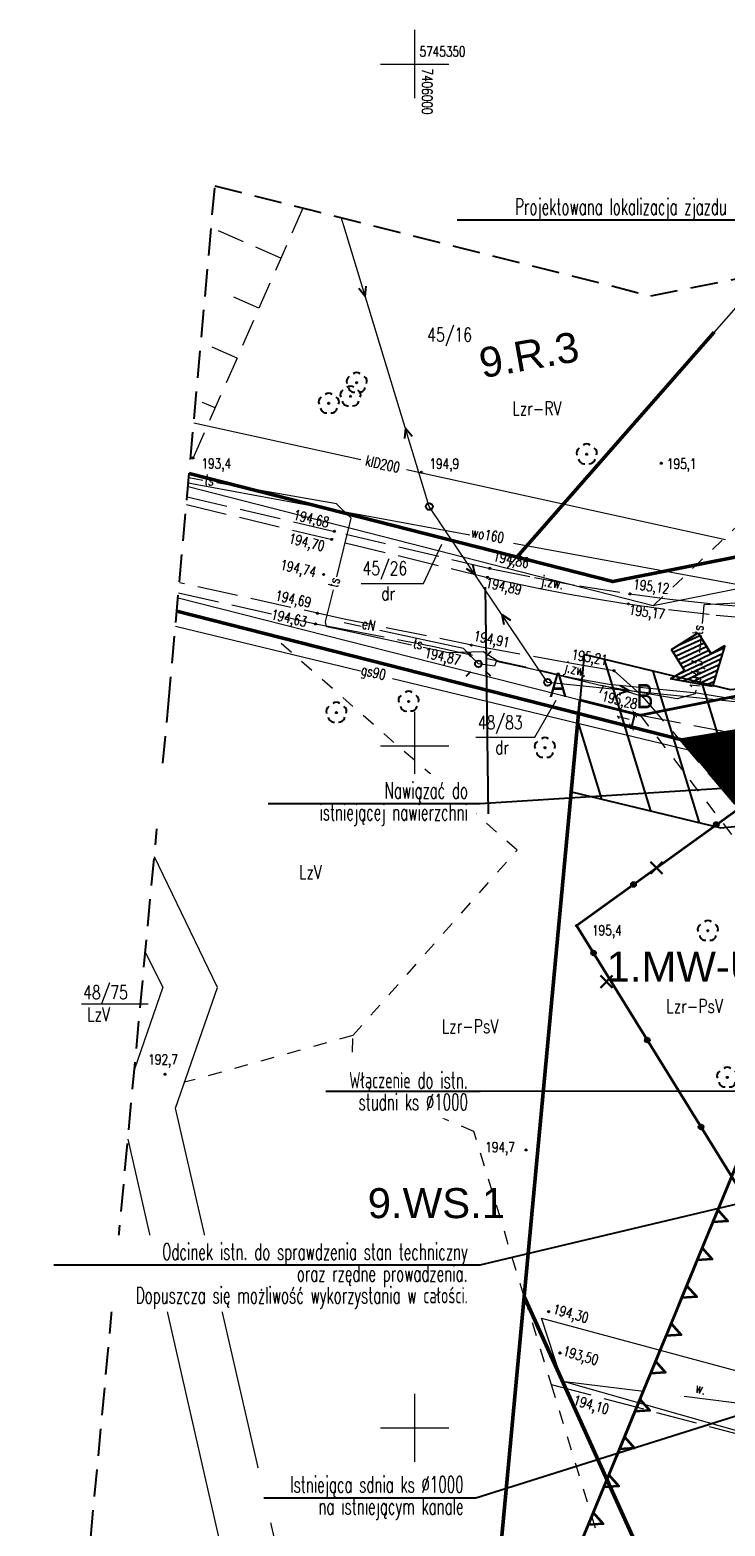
# Model space of a CAD drawing. Header units: centimetres. Extents: x 7405963 to 7406311, y 5744969 to 5745352.
# Tile 6 of 23: x 7405972 to 7406023, y 5745243 to 5745352. Entities that reach past the tile are written whole.
import ezdxf
from ezdxf import colors
from ezdxf.entities.mleader import LeaderData, LeaderLine
from ezdxf.enums import TextEntityAlignment as Align
from ezdxf.math import Vec2, Vec3

# ---------------------------------------------------------------- set-up
doc = ezdxf.new("R2010")
doc.units = ezdxf.units.CM
doc.header["$LTSCALE"] = 2
doc.header["$MEASUREMENT"] = 0
for name, pattern in [('0', [1.5, 1, -0.5]), ('1053', [2, 1.5, -0.5]), ('2', [2, 1.5, -0.5]), ('2217', [2, 1.5, -0.5]), ('2218', [1, 0.5, -0.5]), ('3901', [0]), ('5102', [0]), ('DOT2', [3.175, 0, -3.175]), ('PHANTOM2', [1.25, 0.625, -0.125, 0.125, -0.125, 0.125, -0.125])]:
    doc.linetypes.add(name, pattern=pattern)
for name, color, linetype, lineweight in [('__OPIS', 7, 'Continuous', 20), ('A-TEREN', 7, 'Continuous', 13), ('OPISY', 70, 'Continuous', 18), ('TEREN', 250, 'Continuous', 13), ('ZJAZD', 10, 'Continuous', 9)]:
    doc.layers.add(name, color=color, linetype=linetype, lineweight=lineweight)
for name, color, linetype in [('A-OPISY', 70, 'Continuous'), ('DRZEWA_LISCIASTE', 202, 'Continuous'), ('DZIALKI', 98, 'Continuous'), ('DZIALKI-OPIS', 98, 'Continuous'), ('ENERGIA', 10, 'Continuous'), ('ENERGIA-OPIS', 10, 'Continuous'), ('GAZ', 50, 'Continuous'), ('GAZ-OPIS', 7, 'Continuous'), ('JEZDNIA', 7, '1053'), ('JEZDNIA-OPIS', 7, '2'), ('KANALIZACJA', 36, 'Continuous'), ('KANALIZACJA-OPIS', 38, 'Continuous'), ('KONTURY', 98, '2217'), ('LATARNIE', 1, 'Continuous'), ('MDCP_nowa', 7, 'Continuous'), ('MPZP', 70, 'Continuous'), ('PLOT', 48, '3901'), ('ROW', 142, 'Continuous'), ('RZEDNE', 7, 'Continuous'), ('SIATKA', 7, 'Continuous'), ('SIATKA-OPIS', 7, 'Continuous'), ('SKARPA', 201, 'Continuous'), ('SLUPY', 1, 'Continuous'), ('TELEFON', 30, 'Continuous'), ('TELEFON-OPIS', 30, 'Continuous'), ('UZYTKI', 98, '2218'), ('UZYTKI-OPIS', 98, '2218'), ('WASY-ENERGIA', 10, 'Continuous'), ('WODOC-OPIS', 5, 'Continuous'), ('WODOCIAG', 5, 'Continuous'), ('zakres', 7, '0')]:
    doc.layers.add(name, color=color, linetype=linetype)
doc.styles.add('Arial-Bold', font='arial.ttf', dxfattribs={"width": 0.75})
doc.styles.add('RomanS', font='romans.shx', dxfattribs={"width": 0.75})
doc.styles.add('STYL1', font='SIMPLEX.SHX', dxfattribs={"width": 0.8})
doc.styles.add('STYL_ARIAL', font='simplex', dxfattribs={"width": 0.75, "oblique": 0.1})
doc.dimstyles.new('Mapa500', dxfattribs={"dimtxt": 0.9, "dimasz": 0.007, "dimexe": 0.3, "dimexo": 0, "dimgap": 0.3, "dimtad": 1, "dimrnd": 0.01, "dimzin": 9, "dimtxsty": 'RomanS', "dimblk": 'ZASIECZKA POMOCNICZA', "dimcen": 0.25, "dimclrd": 3, "dimclre": 256, "dimclrt": 256, "dimadec": 0, "dimazin": 2, "dimtp": 5, "dimtfac": 1, "dimtofl": 0, "dimtmove": 0, "dimatfit": 3, "dimfxl": 1, "dimtolj": 1, "dimtzin": 0, "dimlwe": 5, "dimarcsym": 0})

# ---------------------------------------------------------------- blocks, each defined once
blk = doc.blocks.new('*U311')
at = {"color": 70, "lineweight": 35}
for points in [[(21, 0), (30.28, 0)], [(24, 0), (33.28, 0)], [(27, 0), (36.28, 0)], [(28.74, 0), (29.23, 1), (29.72, 0)], [(30, 0), (39.28, 0)], [(31.74, 0), (32.23, 1), (32.72, 0)], [(33, 0), (42.28, 0)], [(34.74, 0), (35.23, 1), (35.72, 0)], [(36, 0), (45.28, 0)], [(37.74, 0), (38.23, 1), (38.72, 0)], [(39, 0), (48.28, 0)], [(40.74, 0), (41.23, 1), (41.72, 0)], [(42, 0), (51.28, 0)], [(43.74, 0), (44.23, 1), (44.72, 0)], [(45, 0), (54.28, 0)], [(46.74, 0), (47.23, 1), (47.72, 0)], [(48, 0), (57.28, 0)], [(49.74, 0), (50.23, 1), (50.72, 0)], [(51, 0), (60.28, 0)], [(52.74, 0), (53.23, 1), (53.72, 0)]]:
    blk.add_lwpolyline(points, dxfattribs=at)
blk = doc.blocks.new('ZASIECZKA POMOCNICZA')
for p, q in [((-22, 0), (22, 0)), ((0, 50), (0, -50))]:
    blk.add_line(p, q)
at = {"const_width": 10}
blk.add_lwpolyline([(-30, -30), (30, 30)], dxfattribs=at)
blk = doc.blocks.new('*D809')
at = {"layer": 'MPZP', "linetype": 'DOT2', "lineweight": 5}
for p, q in [((7406016.54, 5745302.25), (7406015.84, 5745302.43)), ((7406016.3, 5745301.28), (7406015.6, 5745301.46))]:
    blk.add_line(p, q, dxfattribs=at)
at = {"layer": 'MPZP', "color": 3, "lineweight": -2}
blk.add_line((7406016.13, 5745302.35), (7406015.89, 5745301.39), dxfattribs=at)
at = {"layer": 'MPZP', "color": 3, "lineweight": -2, "xscale": 0.006999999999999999, "yscale": 0.006999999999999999, "zscale": 0.006999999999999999}
for p, rotation in [((7406016.13, 5745302.35), 75.78103908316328), ((7406015.89, 5745301.39), 255.7810390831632)]:
    blk.add_blockref('ZASIECZKA POMOCNICZA', p, dxfattribs=dict(at, rotation=rotation))
at = {"layer": 'MPZP', "insert": (7406015.28, 5745302.04), "char_height": 0.9, "attachment_point": 5, "rotation": 75.781, "style": 'RomanS'}
blk.add_mtext('\\A1;1', dxfattribs=at)
blk = doc.blocks.new('A$7E87199A117B')
h = blk.add_hatch()
h.set_pattern_fill('ANSI31', color=256, scale=0.1, angle=340.2163, style=0)
h.set_pattern_definition([(25.2163427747, (-8149700.79815, -3160007.95723), (-0.135266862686, 0.287244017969), [])])
h.paths.add_polyline_path([(0.91, 3.01), (-0.1, 2.39), (-1.05, 3.93), (-3, 2.72), (-2.05, 1.18), (-3.06, 0.56), (0, 0)])
for p, q in [((-3, 2.72), (-1.05, 3.93)), ((-1.05, 3.93), (-0.1, 2.39)), ((-2.05, 1.18), (-3, 2.72)), ((-0.1, 2.39), (0.91, 3.01)), ((0.91, 3.01), (0, 0)), ((-3.06, 0.56), (-2.05, 1.18)), ((0, 0), (-3.06, 0.56))]:
    blk.add_line(p, q)
blk = doc.blocks.new('OTZL')
at = {"color": 0}
blk.add_circle((0, 0), 0.05, dxfattribs=at)
for centre, radius, start, end in [((-0.35, 0.1), 0.4, 119.84816, 203.51949), ((0, 0.35), 0.4, 50.114, 129.886), ((0.35, 0.1), 0.4, 336.88451, 60.15184), ((-0.2, -0.3), 0.4, 187.477, 278.47884), ((0.2, -0.275), 0.425, 262.64593, 349.62892)]:
    blk.add_arc(centre, radius, start, end, dxfattribs=at)
blk = doc.blocks.new('SUPP')
at = {"color": 0}
blk.add_circle((0, 0), 0.25, dxfattribs=at)
blk = doc.blocks.new('SUEO')
at = {"color": 0}
for p, q in [((-0.9, 0.9), (-0.55, 0.55)), ((0.9, 0.9), (0.55, 0.55)), ((-0.9, -0.9), (-0.55, -0.55)), ((0.9, -0.9), (0.55, -0.55))]:
    blk.add_line(p, q, dxfattribs=at)
blk.add_circle((0, 0), 0.25, dxfattribs=at)
blk = doc.blocks.new('OTRS')
at = {"color": 0}
blk.add_circle((0, 0), 0.05, dxfattribs=at)
blk = doc.blocks.new('SURS')
at = {"color": 0}
blk.add_circle((0, 0), 0.05, dxfattribs=at)
blk = doc.blocks.new('A$7E8815FB1995')
at = {"layer": 'DZIALKI', "color": 7, "lineweight": 18}
for p, q in [((-92.51, 13.84), (-74.23, 34.68)), ((-92.51, 13.84), (-116.54, 19.97)), ((-30.75, 20.69), (-82.53, 10.27)), ((-93.23, 13.02), (-116.62, 19.01)), ((-93.23, 13.02), (-92.51, 13.84)), ((-82.53, 10.27), (-93.23, 13.02)), ((-87.99, 2.37), (-117.44, 9.88)), ((-117.35, 10.85), (-87.9, 3.37)), ((-83.46, 2.25), (-53.51, 8.22)), ((-87.99, 2.37), (-87.9, 3.37)), ((-87.9, 3.37), (-83.46, 2.25)), ((-88.17, 0.35), (-87.99, 2.37)), ((-97.38, -98.31), (-88.17, 0.35)), ((-114.45, -17.71), (-119.09, -8.12)), ((-119.75, -15.18), (-118.47, -17.69)), ((-118.47, -17.69), (-120.55, -23.69)), ((-117.53, -26.56), (-114.45, -17.71)), ((-106.54, -74.38), (-117.53, -26.56)), ((-121.03, -28.83), (-110.4, -75.43))]:
    blk.add_line(p, q, dxfattribs=at)
at = {"layer": 'DZIALKI-OPIS', "color": 7, "lineweight": 18}
for p, q in [((-99.36, 11.91), (-98.02, 14.79)), ((-103.92, 11.91), (-99.36, 11.91)), ((-91.2, 0.65), (-89.62, 3.36)), ((-95.53, 0.65), (-91.2, 0.65)), ((-124.42, -18.91), (-119.55, -18.91))]:
    blk.add_line(p, q, dxfattribs=at)
at = {"layer": 'ENERGIA', "color": 10, "lineweight": 18}
for p, q in [((-103.92, 8.75), (-105.17, 9.02)), ((-96.43, 7.14), (-102.55, 8.46)), ((-95.33, 6.02), (-96.43, 7.14)), ((-94.14, 5.85), (-95.33, 6.02)), ((-94.02, 6.19), (-94.14, 5.85)), ((-88.39, 4.96), (-94.02, 6.19)), ((-85.74, 4.5), (-88.39, 4.96)), ((-79.32, 3.88), (-85.74, 4.5)), ((-76.03, 3.33), (-79.32, 3.88))]:
    blk.add_line(p, q, dxfattribs=at)
at = {"layer": 'GAZ', "color": 56, "lineweight": 18}
for p, q in [((-117.54, 8.78), (-103.97, 5.51)), ((-101.62, 4.94), (-77.2, -0.95))]:
    blk.add_line(p, q, dxfattribs=at)
at = {"layer": 'JEZDNIA', "color": 7, "linetype": '2', "lineweight": 18}
for p, q in [((-116.74, 17.7), (-105.09, 14.9)), ((-116.69, 18.26), (-105.05, 15.54)), ((-105.05, 15.54), (-94.5, 13.02)), ((-105.09, 14.9), (-94.67, 12.36)), ((-94.67, 12.36), (-92.72, 11.93)), ((-94.5, 13.02), (-91.21, 12.34)), ((-91.21, 12.34), (-87.92, 11.73)), ((-117.32, 11.22), (-107.27, 8.95)), ((-105.17, 9.3), (-117.25, 11.96)), ((-92.72, 11.93), (-90.83, 11.55)), ((-90.83, 11.55), (-88.79, 11.16)), ((-88.79, 11.16), (-86.82, 10.82)), ((-87.92, 11.73), (-84.22, 11.15)), ((-84.22, 11.15), (-81.29, 10.76)), ((-86.82, 10.82), (-84.74, 10.48)), ((-84.74, 10.48), (-81.4, 10.01)), ((-81.4, 10.01), (-77.91, 9.6)), ((-81.29, 10.76), (-77.95, 10.4)), ((-77.95, 10.4), (-74.62, 10.11)), ((-107.27, 8.95), (-105.18, 8.57)), ((-95.23, 7.27), (-105.17, 9.3)), ((-77.91, 9.6), (-75.92, 9.41)), ((-105.18, 8.57), (-98.69, 7.32)), ((-98.69, 7.32), (-90.17, 5.41)), ((-88.35, 6.01), (-95.23, 7.27)), ((-85.39, 5.51), (-88.35, 6.01)), ((-83.27, 3.63), (-85.39, 5.51)), ((-90.17, 5.41), (-84.17, 3.92)), ((-84.17, 3.92), (-83.27, 3.63)), ((-76.54, -4.26), (-83.27, 3.63))]:
    blk.add_line(p, q, dxfattribs=at)
at = {"layer": 'KANALIZACJA', "color": 34, "lineweight": 18}
for p, q in [((-116.2, 23.7), (-103.94, 21.01)), ((-100.61, 20.28), (-77.21, 15.14))]:
    blk.add_line(p, q, dxfattribs=at)
at = {"layer": 'KONTURY', "color": 3, "linetype": '2217', "lineweight": 18}
for p, q in [((-83.46, 2.25), (-55.12, -3.18)), ((-90, -46.82), (-69.17, -52.35))]:
    blk.add_line(p, q, dxfattribs=at)
at = {"layer": 'PLOT', "color": 7, "linetype": '3901', "lineweight": 35}
for p, q in [((-88.13, -13.17), (-76.41, -4.7)), ((-58.28, -61.53), (-88.13, -13.17))]:
    blk.add_line(p, q, dxfattribs=at)
at = {"layer": 'PLOT', "color": 7}
for centre, radius in [((-77.89, -5.76), 0.175), ((-77.89, -5.76), 0.158), ((-77.89, -5.76), 0.14), ((-77.89, -5.76), 0.122), ((-77.89, -5.76), 0.105), ((-77.89, -5.76), 0.0875), ((-77.89, -5.76), 0.07), ((-77.89, -5.76), 0.0525), ((-77.89, -5.76), 0.035), ((-83.96, -10.16), 0.175), ((-83.96, -10.16), 0.158), ((-83.96, -10.16), 0.14), ((-83.96, -10.16), 0.122), ((-83.96, -10.16), 0.105), ((-83.96, -10.16), 0.0875), ((-83.96, -10.16), 0.07), ((-83.96, -10.16), 0.0525), ((-83.96, -10.16), 0.035), ((-86.89, -15.18), 0.175), ((-86.89, -15.18), 0.158), ((-86.89, -15.18), 0.14), ((-86.89, -15.18), 0.122), ((-86.89, -15.18), 0.105), ((-86.89, -15.18), 0.0875), ((-86.89, -15.18), 0.07), ((-86.89, -15.18), 0.0525), ((-86.89, -15.18), 0.035), ((-82.95, -21.56), 0.175), ((-82.95, -21.56), 0.158), ((-82.95, -21.56), 0.14), ((-82.95, -21.56), 0.122), ((-82.95, -21.56), 0.105), ((-82.95, -21.56), 0.0875), ((-82.95, -21.56), 0.07), ((-82.95, -21.56), 0.0525), ((-82.95, -21.56), 0.035), ((-79.01, -27.94), 0.175), ((-79.01, -27.94), 0.158), ((-79.01, -27.94), 0.14), ((-79.01, -27.94), 0.122), ((-79.01, -27.94), 0.105), ((-79.01, -27.94), 0.0875), ((-79.01, -27.94), 0.07), ((-79.01, -27.94), 0.0525), ((-79.01, -27.94), 0.035)]:
    blk.add_circle(centre, radius, dxfattribs=at)
at = {"layer": 'ROW', "color": 7, "lineweight": 18}
for p, q in [((-89.18, -46.58), (-90.7, -41.95)), ((-90.7, -41.95), (-67.74, -48.16)), ((-68.61, -52.42), (-89.18, -46.58))]:
    blk.add_line(p, q, dxfattribs=at)
at = {"layer": 'SIATKA', "color": 7, "lineweight": 18}
for p, q in [((-100, 47.5), (-100, 52.5)), ((-102.5, 50), (-97.5, 50)), ((-100, -2.5), (-100, 2.5)), ((-102.5, 0), (-97.5, 0)), ((-100, -52.5), (-100, -47.5)), ((-102.5, -50), (-97.5, -50))]:
    blk.add_line(p, q, dxfattribs=at)
at = {"layer": 'SKARPA', "color": 7, "linetype": '0', "lineweight": 18}
for p, q in [((-108.2, 39.43), (-116.48, 20.59)), ((-109.81, 35.77), (-114.92, 38.01)), ((-111.42, 32.11), (-114.16, 33.31)), ((-113.03, 28.44), (-115.67, 29.61)), ((-114.64, 24.78), (-115.55, 25.18))]:
    blk.add_line(p, q, dxfattribs=at)
at = {"layer": 'TELEFON', "color": 30, "lineweight": 18}
for p, q in [((-115.53, 19.47), (-116.57, 19.65)), ((-105.74, 17.76), (-114.52, 19.29)), ((-104.66, 16.7), (-105.74, 17.76)), ((-105.72, 12.39), (-104.66, 16.7)), ((-106.55, 9.1), (-105.96, 11.45)), ((-78.83, 10.02), (-78.93, 8.98)), ((-78.81, 10.35), (-78.83, 10.02)), ((-76.43, 10.47), (-78.81, 10.35)), ((-106.47, 8.73), (-106.55, 9.1)), ((-105.18, 8.46), (-106.47, 8.73)), ((-100.23, 7.39), (-105.18, 8.46)), ((-79.01, 8.1), (-79.13, 6.84)), ((-97.56, 6.82), (-99.38, 7.21)), ((-94.99, 6.91), (-97.56, 6.82)), ((-93.95, 6.25), (-94.99, 6.91)), ((-86.18, 4.39), (-93.95, 6.25)), ((-86.18, 4.39), (-86.43, 3.87)), ((-80.75, 3.45), (-86.18, 4.39)), ((-79.44, 3.81), (-80.75, 3.45)), ((-79.4, 4.08), (-79.44, 3.81))]:
    blk.add_line(p, q, dxfattribs=at)
at = {"layer": 'UZYTKI', "color": 86, "linetype": '2218', "lineweight": 18}
for p, q in [((-82.53, 10.27), (-52.12, 39.09)), ((-92.49, -7.64), (-110.44, 8.07)), ((-83.46, 2.25), (-33.14, -63.66)), ((-104.54, -21.24), (-92.49, -7.64)), ((-104.54, -21.24), (-116.87, -24.66)), ((-104.6, -24.46), (-104.54, -21.24)), ((-95.66, -28.28), (-104.6, -24.46)), ((-91.97, -40.37), (-95.66, -28.28)), ((-91.97, -40.37), (-90, -46.82)), ((-90, -46.82), (-79.93, -79.73))]:
    blk.add_line(p, q, dxfattribs=at)
at = {"layer": 'WASY-ENERGIA', "linetype": '5102', "lineweight": 0}
for p, q in [((-98.93, 17.55), (-105.38, 38.7)), ((-90.26, 4.66), (-98.93, 17.55)), ((-63.21, 1.87), (-90.26, 4.66))]:
    blk.add_line(p, q, dxfattribs=at)
at = {"layer": 'WASY-ENERGIA'}
for p, q in [((-103.63, 32.96), (-104.11, 33.54)), ((-103.63, 32.96), (-103.56, 33.71)), ((-100.68, 23.29), (-100.75, 22.54)), ((-100.68, 23.29), (-100.2, 22.71)), ((-95.58, 12.57), (-95.73, 13.31)), ((-95.58, 12.57), (-96.21, 12.99)), ((-93.61, 9.64), (-93.46, 8.9)), ((-93.61, 9.64), (-92.98, 9.22)), ((-84.29, 4.04), (-84.95, 4.4)), ((-84.29, 4.04), (-85.01, 3.83))]:
    blk.add_line(p, q, dxfattribs=at)
at = {"layer": 'WODOCIAG', "color": 5, "lineweight": 18}
for p, q in [((-95.97, 15.45), (-116.6, 19.27)), ((-75.76, 11.71), (-92.75, 14.85))]:
    blk.add_line(p, q, dxfattribs=at)
at = {"layer": 'zakres', "color": 7, "linetype": '0', "lineweight": 25}
for p, q in [((-118.05, 3.08), (-114.65, 41.06)), ((-114.65, 41.06), (-82.69, 33)), ((-82.69, 33), (-47.05, 40.1)), ((-128.21, -105.82), (-118.05, 3.08))]:
    blk.add_line(p, q, dxfattribs=at)
at = {"layer": 'DRZEWA_LISCIASTE', "color": 3}
for p in [(-104.71, 25.64), (-104.25, 26.63), (-106.3, 25.12), (-87.39, 21.39), (-100.45, 3.26), (-105.74, 2.45), (-90.46, -0.13), (-78.51, -13.55), (-77.09, -24.3)]:
    blk.add_blockref('OTZL', p, dxfattribs=at)
at = {"layer": 'LATARNIE', "color": 7}
blk.add_blockref('SUEO', (-95.33, 6.02), dxfattribs=at)
at = {"layer": 'RZEDNE', "color": 7}
for name, p in [('SURS', (-116.25, 21.12)), ('OTRS', (-99.51, 20.07)), ('OTRS', (-81.93, 20.73)), ('SURS', (-105.89, 15.74)), ('SURS', (-106.08, 15.14)), ('SURS', (-106.67, 12.57)), ('OTRS', (-94.67, 12.36)), ('OTRS', (-94.5, 13.02)), ('OTRS', (-84.22, 11.15)), ('OTRS', (-84.33, 10.42)), ('SURS', (-107.27, 8.95)), ('SURS', (-107.13, 9.73)), ('OTRS', (-95.98, 6.74)), ('OTRS', (-95.85, 7.39)), ('OTRS', (-85.39, 5.51)), ('OTRS', (-83.27, 3.63)), ('OTRS', (-88.13, -13.17)), ('SURS', (-118.3, -24.07)), ('OTRS', (-91.84, -29.62)), ('OTRS', (-90.18, -41.48)), ('OTRS', (-89.35, -44.51)), ('OTRS', (-88.74, -47.6))]:
    blk.add_blockref(name, p, dxfattribs=at)
at = {"layer": 'SLUPY', "color": 7}
for p in [(-98.93, 17.55), (-90.26, 4.66)]:
    blk.add_blockref('SUPP', p, dxfattribs=at)
at = {"layer": 'DZIALKI-OPIS', "color": 7, "style": 'STYL_ARIAL', "width": 0.75}
for s, p in [('45/16', (-99.08, 30.65)), ('45/26', (-103.83, 13.53)), ('48/83', (-95.37, 2.22))]:
    blk.add_text(s, height=1, dxfattribs=at).set_placement(p, align=Align.TOP_LEFT)
blk.add_text('48/75', height=1, dxfattribs=at).set_placement((-124.31, -18.87), align=Align.BOTTOM_LEFT)
at = {"layer": 'ENERGIA-OPIS', "color": 10, "style": 'STYL_ARIAL', "width": 0.75}
blk.add_text('eN', height=0.75, rotation=347.8586, dxfattribs=at).set_placement((-103.77, 9.36), align=Align.TOP_LEFT)
at = {"layer": 'GAZ-OPIS', "color": 56, "style": 'STYL_ARIAL', "width": 0.75}
blk.add_text('gs90', height=0.75, rotation=346.4465, dxfattribs=at).set_placement((-103.82, 5.98), align=Align.TOP_LEFT)
at = {"layer": 'JEZDNIA-OPIS', "color": 7, "style": 'STYL_ARIAL', "width": 0.75}
for rotation, p in [(349.2451, (-90.65, 12.52)), (346.0188, (-88.91, 6.2))]:
    blk.add_text('j.zw.', height=0.75, rotation=rotation, dxfattribs=at).set_placement(p, align=Align.TOP_LEFT)
at = {"layer": 'KANALIZACJA-OPIS', "color": 34, "style": 'STYL_ARIAL', "width": 0.75}
blk.add_text('klD200', height=0.75, rotation=347.6134, dxfattribs=at).set_placement((-102.35, 20.67), align=Align.MIDDLE_CENTER)
at = {"layer": 'ROW', "color": 7, "style": 'STYL_ARIAL', "width": 0.75}
blk.add_text('w.', height=0.75, rotation=344.1491, dxfattribs=at).set_placement((-79.55, -47.59), align=Align.BOTTOM_LEFT)
at = {"layer": 'RZEDNE', "color": 7, "style": 'STYL_ARIAL', "width": 0.75}
for s, p in [('193,4', (-114.55, 20.71)), ('192,7', (-118.45, -22.99))]:
    blk.add_text(s, height=0.75, dxfattribs=at).set_placement(p, align=Align.MIDDLE_CENTER)
for s, p in [('194,9', (-98.92, 20.09)), ('195,1', (-81.51, 20.09)), ('195,4', (-87, -14.12)), ('194,7', (-94.83, -30.02))]:
    blk.add_text(s, height=0.75, dxfattribs=at).set_placement(p, align=Align.BOTTOM_LEFT)
for s, rotation, p in [('194,68', 346.8866, (-107.58, 16.67)), ('194,70', 346.5022, (-107.92, 14.94)), ('194,74', 347.5592, (-108.54, 13.02)), ('194,69', 347.5592, (-108.9, 10.78)), ('194,63', 347.2526, (-109.21, 9.38))]:
    blk.add_text(s, height=0.75, rotation=rotation, dxfattribs=at).set_placement(p, align=Align.MIDDLE_CENTER)
for s, rotation, p in [('194,86', 348.2676, (-94.35, 13.35)), ('194,89', 347.6631, (-94.9, 11.41)), ('195,12', 352.4807, (-84.05, 11.28)), ('195,17', 351.9738, (-84.37, 9.42)), ('194,91', 348.4482, (-95.77, 7.51)), ('194,87', 347.414, (-99.38, 6.27)), ('195,21', 350.3358, (-88.59, 6.14)), ('195,28', 346.0182, (-86.41, 3.1)), ('194,30', 344.8681, (-89.99, -41.84)), ('193,50', 344.1491, (-89.27, -44.91)), ('194,10', 344.1491, (-88.5, -48.51))]:
    blk.add_text(s, height=0.75, rotation=rotation, dxfattribs=at).set_placement(p, align=Align.BOTTOM_LEFT)
at = {"layer": 'SIATKA-OPIS', "color": 7, "style": 'STYL_ARIAL', "width": 0.75}
blk.add_text('5745350', height=0.75, dxfattribs=at).set_placement((-99.65, 50.32), align=Align.BOTTOM_LEFT)
blk.add_text('7406000', height=0.75, rotation=270, dxfattribs=at).set_placement((-99.68, 49.67), align=Align.BOTTOM_LEFT)
at = {"layer": 'TELEFON-OPIS', "color": 30, "style": 'STYL_ARIAL', "width": 0.75}
for rotation, p in [(350.0829, (-115.06, 19.49)), (75.8491, (-105.93, 11.99))]:
    blk.add_text('ts', height=0.75, rotation=rotation, dxfattribs=at).set_placement(p, align=Align.MIDDLE_CENTER)
for s, rotation, p in [('ts', 84.5619, (-79.64, 8.2)), ('ts', 347.9114, (-100.02, 7.94)), ('194,3', 84.5619, (-79.85, 4.21))]:
    blk.add_text(s, height=0.75, rotation=rotation, dxfattribs=at).set_placement(p, align=Align.TOP_LEFT)
at = {"layer": 'UZYTKI-OPIS', "color": 86, "style": 'STYL_ARIAL', "width": 0.75}
for s, p in [('Lzr-RV', (-92.85, 25.25)), ('dr', (-102.46, 11.69)), ('dr', (-94.11, 0.39)), ('LzV', (-108.49, -8.74)), ('Lzr-PsV', (-81.56, -18.57)), ('LzV', (-124.02, -19.17)), ('Lzr-PsV', (-98.02, -20.05)), ('N', (-106.35, -38.75))]:
    blk.add_text(s, height=1, dxfattribs=at).set_placement(p, align=Align.TOP_LEFT)
at = {"layer": 'WODOC-OPIS', "color": 5, "style": 'STYL_ARIAL', "width": 0.75}
blk.add_text('wo160', height=0.75, rotation=349.5139, dxfattribs=at).set_placement((-95.78, 16.06), align=Align.TOP_LEFT)

msp = doc.modelspace()

# ---------------------------------------------------------------- hatches: boundary and pattern name
at = {"layer": 'A-TEREN', "linetype": 'Continuous', "lineweight": 5, "transparency": 33554483}
h = msp.add_hatch(dxfattribs=at)
h.set_pattern_fill('ANSI31', color=8, scale=0.01, angle=354)
h.set_pattern_definition([(39, (-228.880098, -81.27604), (-0.01998092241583, 0.02467438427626), [])])
h.paths.add_polyline_path([(7406044.333, 5745290.664), (7406044.274, 5745290.705), (7406044.333, 5745290.664, 0.1994294), (7406030.112, 5745294.426), (7406027.46, 5745298.41), (7406026.549, 5745300.506, -0.1192027), (7406026.471, 5745301.587), (7406019.581, 5745300.451), (7406019.403, 5745300.497), (7406023.46, 5745295.74), (7406036.718, 5745275.82, -0.3085149), (7406036.745, 5745269.06), (7406033.918, 5745264.926), (7406059.796, 5745246.98), (7406068.233, 5745259.168), (7406064.804, 5745261.542), (7406063.894, 5745260.226), (7406058.878, 5745263.698), (7406051.77, 5745268.97), (7406055.702, 5745274.721), (7406045.42, 5745281.75), (7406049.207, 5745287.29)])
at = {"layer": 'MPZP', "lineweight": -3, "ltscale": 0.1}
h = msp.add_hatch(dxfattribs=at)
h.set_pattern_fill('ANSI31', color=32, angle=242, style=0)
h.set_pattern_definition([(287, (0, 0), (3.0362676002, 0.9282801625), [])])
h.paths.add_polyline_path([(7406023.155, 5745304.112), (7406012.411, 5745306.703), (7406011.484, 5745296.64), (7406022.449, 5745293.996), (7406048.405, 5745296.524), (7406060.261, 5745298.775), (7406048.515, 5745306.84), (7406046.985, 5745306.433)])

# ---------------------------------------------------------------- linework, layer by layer
msp.add_lwpolyline([(7406005.157, 5745311.653), (7406005.393, 5745295.017)])
at = {"layer": 'MPZP', "linetype": '0', "lineweight": 20, "ltscale": 3}
msp.add_line((7406010.82, 5745253.417), (7406152.939, 5745235.904), dxfattribs=at)
at = {"layer": 'MPZP', "lineweight": 50}
for points in [[(7406007.49, 5745313.84), (7406021.962, 5745330.342)], [(7405983.463, 5745319.968), (7406014.518, 5745312.047), (7406076.157, 5745324.335)], [(7406012.01, 5745302.37), (7405982.562, 5745309.885)], [(7406012.01, 5745302.37), (7406019.581, 5745300.451), (7406050.406, 5745305.534), (7406050.414, 5745305.546)], [(7406012.012, 5745302.37), (7406002.62, 5745201.69), (7406007.358, 5745194.311)], [(7406008.029, 5745259.634), (7406035.198, 5745199.517), (7406088.04, 5745161.612)]]:
    msp.add_lwpolyline(points, dxfattribs=at)
at = {"layer": 'MPZP', "color": 32, "lineweight": -3, "ltscale": 0.1}
msp.add_lwpolyline([(7406012.411, 5745306.703), (7406011.484, 5745296.64), (7406022.449, 5745293.996), (7406048.405, 5745296.524), (7406060.261, 5745298.775), (7406048.649, 5745306.749), (7406046.985, 5745306.433), (7406028.49, 5745304.632), (7406023.155, 5745304.112), (7406012.411, 5745306.703)], dxfattribs=at)
at = {"layer": 'OPISY', "lineweight": 30}
for points in [[(7406017.282, 5745290.62), (7406018.175, 5745291.513)], [(7406017.282, 5745291.513), (7406018.175, 5745290.62)], [(7406013.618, 5745282.27), (7406014.511, 5745283.163)], [(7406013.618, 5745283.163), (7406014.511, 5745282.27)]]:
    msp.add_lwpolyline(points, dxfattribs=at)

# ---------------------------------------------------------------- block references
at = {"layer": 'MPZP', "color": 80, "rotation": 247.6224213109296}
msp.add_blockref('*U311', (7406033.162, 5745292.556), dxfattribs=at)

# ---------------------------------------------------------------- texts
at = {"layer": 'MPZP', "style": 'Arial-Bold'}
msp.add_text('9.R.3', height=2.2, rotation=10.04655, dxfattribs=at).set_placement((7406008.376, 5745328.681), align=Align.MIDDLE_CENTER)
for s, p in [('1.MW-U', (7406019.694, 5745283.816)), ('9.WS.1', (7406001.589, 5745266.477))]:
    msp.add_text(s, height=2.2, dxfattribs=at).set_placement(p, align=Align.MIDDLE_CENTER)
at = {"layer": 'OPISY', "style": 'Arial-Bold', "width": 0.75}
for s, p in [('A', (7406010.51, 5745304.484)), ('B', (7406016.875, 5745303.647))]:
    msp.add_text(s, height=1.8, dxfattribs=at).set_placement(p, align=Align.MIDDLE_CENTER)

# ---------------------------------------------------------------- dimensions: what is measured, and where the dimension line sits
at = {"layer": 'MPZP'}
dim = msp.add_linear_dim(base=(7406015.889, 5745301.387), p1=(7406016.54, 5745302.25), p2=(7406016.295, 5745301.284), angle=255.78104, dimstyle='Mapa500', override={"dimtxt": 0.9}, dxfattribs=at)
dim.commit()
dim.dimension.update_dxf_attribs({"geometry": '*D809', "text_midpoint": (7406016.006, 5745301.851), "dimtype": 161})

# ---------------------------------------------------------------- next in the draw order: leaders
at = {"layer": 'ZJAZD', "color": 7}
ml = msp.add_multileader_mtext('Standard', dxfattribs=at)
ml.set_content('{\\C7;\\W0.6;Projektowana lokalizacja zjazdu}', color=256, style='STYL1')
ml.set_leader_properties()
ml.build(insert=Vec2(0, 0))
ml.multileader.update_dxf_attribs({"has_text_frame": 1, "text_left_attachment_type": 6, "text_right_attachment_type": 6, "dogleg_length": 0.1, "arrow_head_size": 1})
ctx = ml.context
ctx.base_point, ctx.char_height, ctx.arrow_head_size, ctx.landing_gap_size, ctx.plane_origin = Vec3(7406004.781, 5745338.542), 1.2, 1, 0.8, Vec3(7456659.683, 5700634.874)
ctx.left_attachment, ctx.right_attachment, ctx.text_align_type = 6, 6, 2
notes = []
notes.append((ctx, [(0, (1, 1, 0), (7406023.783, 5745338.542), (-1, 0), 0.1, [(0, [(7406042.13, 5745304.959)], 0, [])])]))
ctx.mtext.insert, ctx.mtext.rotation, ctx.mtext.width, ctx.mtext.alignment, ctx.mtext.line_spacing_factor, ctx.mtext.flow_direction = Vec3(7406022.883, 5745340.138), -5.954776, 30.03052, 3, 0.8, 5
ctx.mtext.has_bg_fill, ctx.mtext.bg_color, ctx.mtext.bg_scale_factor, ctx.mtext.bg_transparency, ctx.mtext.use_window_bg_color = 1, -1027028792, 1.5, 0, 1
for ctx, leaders in notes:
    for number, flags, end, landing, length, lines in leaders:
        leader = LeaderData()
        leader.index, (leader.has_last_leader_line, leader.has_dogleg_vector, leader.attachment_direction) = number, flags
        leader.last_leader_point, leader.dogleg_vector, leader.dogleg_length = Vec3(end), Vec3(landing), length
        for number, points, colour, breaks in lines:
            line = LeaderLine()
            line.index, line.vertices, line.color, line.breaks = number, Vec3.list(points), colors.encode_raw_color(colour), breaks
            leader.lines.append(line)
        ctx.leaders.append(leader)

# ---------------------------------------------------------------- next in the draw order: linework, layer by layer
msp.add_line((7406020.772, 5745308.283), (7406021.723, 5745306.746))

# ---------------------------------------------------------------- next in the draw order: block references
at = {"layer": 'A-OPISY'}
msp.add_blockref('A$7E87199A117B', (7406021.821, 5745304.356), dxfattribs=at)
at = {"layer": 'MDCP_nowa'}
msp.add_blockref('A$7E8815FB1995', (7406100, 5745300), dxfattribs=at)

# ---------------------------------------------------------------- next in the draw order: leaders
at = {"layer": '__OPIS', "color": 0, "lineweight": -3}
ml = msp.add_multileader_mtext('Standard', dxfattribs=at)
ml.set_content('{\\W0.6;Włączenie do istn. \\Pstudni ks %%C1000}', style='STYL1')
ml.set_leader_properties()
ml.build(insert=Vec2(0, 0))
ml.multileader.update_dxf_attribs({"has_text_frame": 1, "text_left_attachment_type": 6, "text_right_attachment_type": 6, "dogleg_length": 0.1, "arrow_head_size": 1})
ctx = ml.context
ctx.base_point, ctx.char_height, ctx.arrow_head_size, ctx.landing_gap_size, ctx.plane_origin = Vec3(7405993.31, 5745274.654, -20357.027), 1.2, 1, 0.8, Vec3(7456639.761, 5700573.114, -20357.027)
ctx.left_attachment, ctx.right_attachment, ctx.text_align_type = 6, 6, 2
notes = []
notes.append((ctx, [(0, (1, 1, 0), (7406004.802, 5745274.654, -20357.027), (-1, 0), 0.1, [(0, [(7406050.234, 5745274.732, -20357.027)], 0, [])])]))
ctx.mtext.insert, ctx.mtext.rotation, ctx.mtext.width, ctx.mtext.alignment, ctx.mtext.line_spacing_factor, ctx.mtext.flow_direction = Vec3(7406003.902, 5745276.094, -20357.027), -5.954776, 10.31458, 3, 0.8, 5
ctx.mtext.has_bg_fill, ctx.mtext.bg_color, ctx.mtext.bg_scale_factor, ctx.mtext.bg_transparency, ctx.mtext.use_window_bg_color = 1, -1027028792, 1.5, 0, 1
ml = msp.add_multileader_mtext('Standard', dxfattribs=at)
ml.set_content('{\\W0.6;Istniejąca sdnia ks %%C1000\\Pna istniejącym kanale}', style='STYL1')
ml.set_leader_properties()
ml.build(insert=Vec2(0, 0))
ml.multileader.update_dxf_attribs({"has_text_frame": 1, "text_left_attachment_type": 6, "text_right_attachment_type": 6, "dogleg_length": 0.1, "arrow_head_size": 1})
ctx = ml.context
ctx.base_point, ctx.char_height, ctx.arrow_head_size, ctx.landing_gap_size, ctx.plane_origin = Vec3(7405988.703, 5745244.853, -20357.027), 1.2, 1, 0.8, Vec3(7456642.186, 5700543.468, -20357.027)
ctx.left_attachment, ctx.right_attachment, ctx.text_align_type = 6, 6, 2
notes.append((ctx, [(0, (1, 1, 0), (7406004.481, 5745244.853, -20357.027), (-1, 0), 0.1, [(0, [(7406037.007, 5745255.102, -20357.027)], 0, [])])]))
ctx.mtext.insert, ctx.mtext.rotation, ctx.mtext.width, ctx.mtext.alignment, ctx.mtext.line_spacing_factor, ctx.mtext.flow_direction = Vec3(7406003.581, 5745246.449, -20357.027), -5.954776, 14.48701, 3, 0.8, 5
ctx.mtext.has_bg_fill, ctx.mtext.bg_color, ctx.mtext.bg_scale_factor, ctx.mtext.bg_transparency, ctx.mtext.use_window_bg_color = 1, -1027028792, 1.5, 0, 1
for ctx, leaders in notes:
    for number, flags, end, landing, length, lines in leaders:
        leader = LeaderData()
        leader.index, (leader.has_last_leader_line, leader.has_dogleg_vector, leader.attachment_direction) = number, flags
        leader.last_leader_point, leader.dogleg_vector, leader.dogleg_length = Vec3(end), Vec3(landing), length
        for number, points, colour, breaks in lines:
            line = LeaderLine()
            line.index, line.vertices, line.color, line.breaks = number, Vec3.list(points), colors.encode_raw_color(colour), breaks
            leader.lines.append(line)
        ctx.leaders.append(leader)

# ---------------------------------------------------------------- next in the draw order: linework, layer by layer
at = {"layer": 'TEREN', "color": 6, "linetype": 'PHANTOM2', "ltscale": 5, "true_color": 0xff0fff}
for points in [[(7406012.1, 5745303.37, 0.2, 0.2, 0), (7406016.54, 5745302.25, 0.2, 0.2, 0), (7406046.49, 5745308.22, 0.2, 0.2, 0), (7406155.406, 5745234.224, 0.2, 0.2, 0)], [(7406155.406, 5745234.233, 0.2, 0.2, 0), (7406120.4, 5745182.7, 0.2, 0.2, 0), (7406045.96, 5745134.19, 0.2, 0.2, 0), (7406002.62, 5745201.69, 0.2, 0.2, 0), (7406012.1, 5745303.37, 0.2, 0.2, 0)]]:
    msp.add_lwpolyline(points, format="xyseb", dxfattribs=at)

# ---------------------------------------------------------------- next in the draw order: leaders
at = {"layer": '__OPIS', "color": 0, "lineweight": -3}
ml = msp.add_multileader_mtext('Standard', dxfattribs=at)
ml.set_content('{\\W0.6;Nawiązać do \\Pistniejącej nawierzchni}', style='STYL1')
ml.set_leader_properties()
ml.build(insert=Vec2(0, 0))
ml.multileader.update_dxf_attribs({"has_text_frame": 1, "text_left_attachment_type": 6, "text_right_attachment_type": 6, "dogleg_length": 0.1, "arrow_head_size": 1})
ctx = ml.context
ctx.base_point, ctx.char_height, ctx.arrow_head_size, ctx.landing_gap_size, ctx.plane_origin = Vec3(7405991.105, 5745295.749, -20357.027), 1.2, 1, 0.8, Vec3(7456639.761, 5700594.364, -20357.027)
ctx.left_attachment, ctx.right_attachment, ctx.text_align_type = 6, 6, 2
notes = []
notes.append((ctx, [(0, (1, 1, 0), (7406004.802, 5745295.749, -20357.027), (-1, 0), 0.1, [(0, [(7406025.46, 5745297.075, -20357.027)], 0, [])])]))
ctx.mtext.insert, ctx.mtext.rotation, ctx.mtext.width, ctx.mtext.alignment, ctx.mtext.line_spacing_factor, ctx.mtext.flow_direction = Vec3(7406003.902, 5745297.345, -20357.027), -5.954776, 30.03052, 3, 0.8, 5
ctx.mtext.has_bg_fill, ctx.mtext.bg_color, ctx.mtext.bg_scale_factor, ctx.mtext.bg_transparency, ctx.mtext.use_window_bg_color = 1, -1027028792, 1.5, 0, 1
ml = msp.add_multileader_mtext('Standard', dxfattribs=at)
ml.set_content('{\\W0.6;Odcinek istn. do sprawdzenia stan techniczny \\Poraz rzędne prowadzenia.\\PDopuszcza się możliwość wykorzystania w całości.}', style='STYL1')
ml.set_leader_properties()
ml.build(insert=Vec2(0, 0))
ml.multileader.update_dxf_attribs({"has_text_frame": 1, "text_left_attachment_type": 6, "text_right_attachment_type": 6, "dogleg_length": 0.1, "arrow_head_size": 1})
ctx = ml.context
ctx.base_point, ctx.char_height, ctx.arrow_head_size, ctx.landing_gap_size, ctx.plane_origin = Vec3(7405975.654, 5745261.927, -20357.027), 1.2, 1, 0.8, Vec3(7456642.186, 5700558.615, -20357.027)
ctx.left_attachment, ctx.right_attachment, ctx.text_align_type = 6, 6, 2
notes.append((ctx, [(0, (1, 1, 0), (7406004.783, 5745261.927, -20357.027), (-1, 0), 0.1, [(0, [(7406052.429, 5745273.247, -20357.027)], 0, [])])]))
ctx.mtext.insert, ctx.mtext.rotation, ctx.mtext.width, ctx.mtext.alignment, ctx.mtext.line_spacing_factor, ctx.mtext.flow_direction = Vec3(7406003.883, 5745263.523, -20357.027), -5.954776, 30.03052, 3, 0.8, 5
ctx.mtext.has_bg_fill, ctx.mtext.bg_color, ctx.mtext.bg_scale_factor, ctx.mtext.bg_transparency, ctx.mtext.use_window_bg_color = 1, -1027028792, 1.5, 0, 1
at = {"layer": 'ZJAZD', "color": 7}
ml = msp.add_multileader_mtext('Standard', dxfattribs=at)
ml.set_content('{\\C7;\\W0.6;Istniejące ogrodzenie przeznaczone do likwidacji}', color=256, style='STYL1')
ml.set_leader_properties()
ml.build(insert=Vec2(0, 0))
ml.multileader.update_dxf_attribs({"has_text_frame": 1, "text_left_attachment_type": 6, "text_right_attachment_type": 6, "dogleg_length": 0.1, "arrow_head_size": 1})
ctx = ml.context
ctx.base_point, ctx.char_height, ctx.arrow_head_size, ctx.landing_gap_size, ctx.plane_origin = Vec3(7405976.117, 5745231.44), 1.2, 1, 0.8, Vec3(7456640.287, 5700532.029)
ctx.left_attachment, ctx.right_attachment, ctx.text_align_type = 6, 6, 2
notes.append((ctx, [(0, (1, 1, 0), (7406004.387, 5745231.44), (-1, 0), 0.1, [(0, [(7406038.431, 5745243.8)], 0, [])])]))
ctx.mtext.insert, ctx.mtext.rotation, ctx.mtext.width, ctx.mtext.alignment, ctx.mtext.line_spacing_factor, ctx.mtext.flow_direction = Vec3(7406003.487, 5745233.036), -5.954776, 30.03052, 3, 0.8, 5
ctx.mtext.has_bg_fill, ctx.mtext.bg_color, ctx.mtext.bg_scale_factor, ctx.mtext.bg_transparency, ctx.mtext.use_window_bg_color = 1, -1027028792, 1.5, 0, 1
for ctx, leaders in notes:
    for number, flags, end, landing, length, lines in leaders:
        leader = LeaderData()
        leader.index, (leader.has_last_leader_line, leader.has_dogleg_vector, leader.attachment_direction) = number, flags
        leader.last_leader_point, leader.dogleg_vector, leader.dogleg_length = Vec3(end), Vec3(landing), length
        for number, points, colour, breaks in lines:
            line = LeaderLine()
            line.index, line.vertices, line.color, line.breaks = number, Vec3.list(points), colors.encode_raw_color(colour), breaks
            leader.lines.append(line)
        ctx.leaders.append(leader)

doc.saveas('drawing.dxf')
